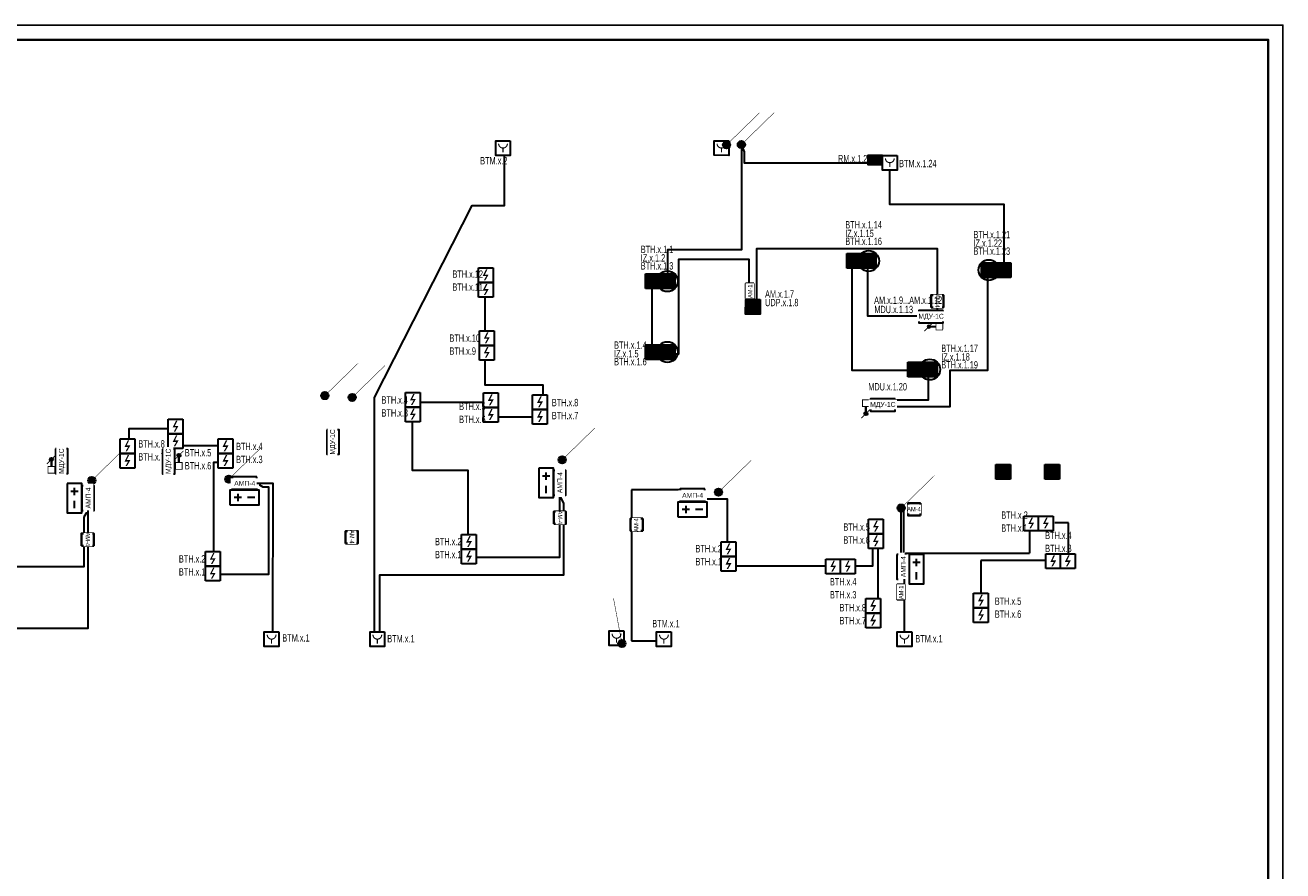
# Model space of a CAD drawing. Header units: millimetres. Extents: x 303602 to 13248484, y -10200551 to -26241.
# Tile 3 of 51: x 347490 to 390423, y -86330 to -57457. Entities that reach past the tile are written whole.
import ezdxf
from ezdxf.enums import TextEntityAlignment as Align

# ---------------------------------------------------------------- set-up
doc = ezdxf.new("R2010")
doc.units = ezdxf.units.MM
doc.set_wipeout_variables(frame=1)
doc.layers.get('Defpoints').update_dxf_attribs({"color": 252})
for name, color, linetype, lineweight in [('_АПС_Оборудование', 1, 'Continuous', 30), ('RC-Извещатели_пожарные', 1, 'Continuous', 30), ('Воздуховоды', 7, 'Continuous', 18), ('ОС', 5, 'Continuous', 25), ('Рамка', 7, 'Continuous', 18), ('СОУЭ', 1, 'Continuous', 30), ('СС-011-ПОЖ-СИГНАЛИЗАЦИЯ', 1, 'Continuous', 30), ('УГО АПС и АПЗ$0$_АПС_Оборудование', 1, 'Continuous', 30)]:
    doc.layers.add(name, color=color, linetype=linetype, lineweight=lineweight)
for name, color, linetype in [('EI_HATCH_GALV', 7, 'Continuous'), ('АПС', 5, 'Continuous'), ('АПС_Оборудование', 1, 'Continuous'), ('ССПС', 5, 'Continuous'), ('формат', 250, 'Continuous')]:
    doc.layers.add(name, color=color, linetype=linetype)
doc.styles.add('Arial', font='arial.ttf', dxfattribs={"width": 0.9, "height": 700})
doc.styles.add('Arial Narrow', font='ARIALN.TTF', dxfattribs={"width": 0.9, "height": 600})
doc.styles.add('Arial Narrow_Нум', font='ARIALN.TTF', dxfattribs={"width": 0.7, "height": 250})
doc.styles.add('Arial_2', font='arial.ttf', dxfattribs={"width": 0.9, "height": 400})
doc.styles.get("Standard").update_dxf_attribs({"font": 'isocpeur.ttf', "width": 0.9})
doc.styles.add('УГО АПС и АПЗ$0$Reserve SS', font='arial.ttf', dxfattribs={"height": 2.5})

# ---------------------------------------------------------------- blocks, each defined once
blk = doc.blocks.new('*U39')
at = {"color": 0, "lineweight": 0}
blk.add_lwpolyline([(-594, 0), (0, 0), (0, 420), (-594, 420)], close=True, dxfattribs=at)
at = {"lineweight": 40}
blk.add_lwpolyline([(-574, 5), (-5, 5), (-5, 415), (-574, 415)], close=True, dxfattribs=at)
at = {"style": 'Arial', "width": 0.9, "flags": 8}
blk.add_attdef('FORMAT', (-36.87, 1.26), '', height=2.8, dxfattribs=at)
blk = doc.blocks.new('ИП 212-64 прот.R3')
blk.add_wipeout([(2.5, 2.5), (2.5, -2.5), (-2.5, -2.5), (-2.5, 2.5)]).dxf.layer = 'RC-Извещатели_пожарные'
blk.add_wipeout([(-2.5, -2.5), (-2.5, 2.5), (2.5, 2.5), (2.5, -2.5)]).dxf.layer = 'RC-Извещатели_пожарные'
at = {"lineweight": 35, "true_color": 0xffffff}
h = blk.add_hatch(color=7, dxfattribs=at)
h.dxf.hatch_style = 1
h.paths.add_polyline_path([(-2.5, 2.5), (-2.5, -2.5), (2.5, -2.5), (2.5, 2.5)])
at = {"color": 1, "linetype": 'ByBlock', "lineweight": -2}
for p, q in [((0.39, 1.77), (-0.83, 0)), ((-0.83, 0), (0.83, 0)), ((0.83, 0), (-0.31, -1.63))]:
    blk.add_line(p, q, dxfattribs=at)
at = {"layer": 'RC-Извещатели_пожарные', "ltscale": 30}
for p, q in [((-2.5, -2.5), (-2.5, 2.5)), ((-2.5, 2.5), (2.5, 2.5)), ((2.5, 2.5), (2.5, -2.5)), ((2.5, -2.5), (-2.5, -2.5))]:
    blk.add_line(p, q, dxfattribs=at)
blk = doc.blocks.new('УГО АПС и АПЗ$0$Источник бесперебойного питания v4')
blk.add_wipeout([(0, 5), (10, 5), (10, 0), (0, 0)])
for p, q in [((4, 2.5), (1.5, 2.5)), ((2.75, 3.75), (2.75, 1.25)), ((8.5, 2.5), (6, 2.5))]:
    blk.add_line(p, q)
blk.add_lwpolyline([(0, 0), (10, 0), (10, 5), (0, 5)], close=True)
at = {"style": 'УГО АПС и АПЗ$0$Reserve SS', "flags": 8}
blk.add_attdef('КОЛИЧЕСТВО', (10.26, 5.28), '', height=2.5, dxfattribs=at)
blk = doc.blocks.new('*U70')
at = {"ltscale": 100}
h = blk.add_hatch(color=256, dxfattribs=at)
h.dxf.hatch_style = 1
h.paths.add_polyline_path([(-35, 0, 1), (35, 0, 1)])
at = {"lineweight": 30}
blk.add_lwpolyline([(313, 313, 0, 45, 0), (186, 186, 4.5, 4.5, 0), (25, 25, 4.5, 4.5, 0)], format="xyseb", dxfattribs=at)
blk.add_circle((0, 0), 34.8, dxfattribs=at)
blk = doc.blocks.new('RC-UGO-IRA-01')
blk.add_wipeout([(2.5, 2.5), (2.5, -2.5), (-2.5, -2.5), (-2.5, 2.5)]).dxf.layer = 'RC-Извещатели_пожарные'
blk.add_wipeout([(-2.5, -2.5), (-2.5, 2.5), (2.5, 2.5), (2.5, -2.5)]).dxf.layer = 'RC-Извещатели_пожарные'
at = {"layer": 'RC-Извещатели_пожарные', "ltscale": 30}
blk.add_lwpolyline([(2.5, 2.5), (2.5, -2.5), (-2.5, -2.5), (-2.5, 2.5)], close=True, dxfattribs=at)
at = {"layer": 'RC-Извещатели_пожарные', "ltscale": 30, "const_width": 0.375}
blk.add_lwpolyline([(-1.5, 1.5, 1), (1.5, 1.5, 1)], format="xyb", dxfattribs=at)
blk.add_lwpolyline([(0, 0), (0, -1.5)], dxfattribs=at)
at = {"layer": 'RC-Извещатели_пожарные'}
blk.add_attdef('PSTN', text='', height=1.5, dxfattribs=at).set_placement((2.5, 2.5), align=Align.BOTTOM_CENTER)
blk = doc.blocks.new('АМП-4')
at = {"color": 1}
blk.add_wipeout([(349424, -74023), (349424, -73183), (349844, -73183), (349844, -74023)], dxfattribs=at)
at = {"layer": 'АПС', "color": 1, "lineweight": 30, "ltscale": 200}
blk.add_lwpolyline([(349424, -73183), (349424, -74023), (349844, -74023), (349844, -73183)], close=True, dxfattribs=at)
at = {"layer": 'АПС', "color": 0, "lineweight": 30, "ltscale": 200, "insert": (349645, -73599), "char_height": 168, "width": 801.95, "attachment_point": 5, "rotation": 90, "style": 'Arial_2', "bg_fill": 2}
blk.add_mtext('АМП-4', dxfattribs=at)
blk = doc.blocks.new('ИП 513-10')
at = {"color": 0}
blk.add_wipeout([(345366, -78169), (345366, -78669), (344866, -78669), (344866, -78169)], dxfattribs=at).dxf.layer = 'RC-Извещатели_пожарные'
blk.add_wipeout([(344866, -78669), (344866, -78169), (345366, -78169), (345366, -78669)], dxfattribs=at).dxf.layer = 'RC-Извещатели_пожарные'
at = {"layer": 'RC-Извещатели_пожарные', "color": 0, "ltscale": 30}
blk.add_lwpolyline([(345366, -78169), (345366, -78669), (344866, -78669), (344866, -78169)], close=True, dxfattribs=at)
at = {"layer": 'RC-Извещатели_пожарные', "color": 0, "ltscale": 30, "const_width": 37.5}
blk.add_lwpolyline([(344966, -78269, 1), (345266, -78269, 1)], format="xyb", dxfattribs=at)
blk.add_lwpolyline([(345116, -78419), (345116, -78569)], dxfattribs=at)
blk = doc.blocks.new('ИП 212-45')
blk.add_wipeout([(346277, -75580), (346277, -76080), (345777, -76080), (345777, -75580)]).dxf.layer = 'RC-Извещатели_пожарные'
blk.add_wipeout([(345777, -76080), (345777, -75580), (346277, -75580), (346277, -76080)]).dxf.layer = 'RC-Извещатели_пожарные'
at = {"layer": 'RC-Извещатели_пожарные'}
blk.add_hatch(color=0, dxfattribs=at).paths.add_polyline_path([(346128, -75805), (346014, -76005), (345964, -76005), (346050, -75855), (345927, -75855), (346039, -75630), (346089, -75630), (346002, -75805)])
at = {"layer": 'RC-Извещатели_пожарные', "color": 0, "ltscale": 30}
for p, q in [((345777, -75580), (346277, -75580)), ((345777, -76080), (345777, -75580)), ((346277, -75580), (346277, -76080)), ((346277, -76080), (345777, -76080))]:
    blk.add_line(p, q, dxfattribs=at)
blk = doc.blocks.new('*U96')
at = {"lineweight": 35, "true_color": 0xffffff}
h = blk.add_hatch(color=7, dxfattribs=at)
h.dxf.hatch_style = 1
h.paths.add_polyline_path([(-2.5, 2.5), (-2.5, -2.5), (2.5, -2.5), (2.5, 2.5)])
at = {"color": 1, "linetype": 'ByBlock', "lineweight": -2}
for p, q in [((0.39, 1.76), (-0.83, 0)), ((-0.83, 0), (0.83, 0)), ((0.83, 0), (-0.31, -1.64))]:
    blk.add_line(p, q, dxfattribs=at)
at = {"color": 1, "linetype": 'ByBlock', "lineweight": -2, "ltscale": 0.1}
blk.add_lwpolyline([(-2.5, 2.5), (2.5, 2.5), (2.5, -2.5), (-2.5, -2.5)], close=True, dxfattribs=at)
at = {"layer": 'RC-Извещатели_пожарные'}
blk.add_circle((0, 0), 3.54, dxfattribs=at)
at = {"layer": 'RC-Извещатели_пожарные', "style": 'Arial Narrow_Нум', "width": 0.7}
blk.add_attdef('PSTN', text='', height=2.5, dxfattribs=at).set_placement((5.33, 2.66), align=Align.BOTTOM_CENTER)
blk = doc.blocks.new('РМ-4схема')
at = {"lineweight": 40, "ltscale": 2, "true_color": 0xffffff}
h = blk.add_hatch(color=7, dxfattribs=at)
h.dxf.hatch_style = 1
h.paths.add_polyline_path([(-154589, 33976), (-154086, 33976), (-154086, 34289), (-154589, 34289)])
at = {"layer": 'ОС', "color": 1, "lineweight": 30}
for p, q in [((-154420, 34196, 0), (-154589, 34196, 0)), ((-154260, 34196, 0), (-154420, 34270, 0)), ((-154086, 34196, 0), (-154260, 34196, 0))]:
    blk.add_line(p, q, dxfattribs=at)
at = {"layer": 'ОС', "color": 1, "lineweight": 30, "elevation": 0}
blk.add_lwpolyline([(-154086, 34289), (-154589, 34289), (-154589, 33976), (-154086, 33976)], close=True, dxfattribs=at)
at = {"layer": 'ССПС', "color": 1, "lineweight": -2, "ltscale": 1000, "style": 'Arial Narrow_Нум', "width": 0.8}
blk.add_text('РМ-1', height=151, dxfattribs=at).set_placement((-154484, 34011, 0))
blk = doc.blocks.new('ам-4')
blk.add_wipeout([(-197, 213), (223, 213), (223, -207), (-197, -207)]).dxf.layer = 'АПС_Оборудование'
at = {"layer": '_АПС_Оборудование', "lineweight": 40, "ltscale": 100}
blk.add_lwpolyline([(223, -207), (-197, -207), (-197, 213), (223, 213)], close=True, dxfattribs=at)
at = {"layer": '_АПС_Оборудование', "ltscale": 100, "insert": (15, 13), "char_height": 150, "attachment_point": 5, "style": 'Arial Narrow', "bg_fill": 2}
blk.add_mtext_dynamic_manual_height_columns('\\pxi-0.17961;АМ-4', width=300, gutter_width=144375, heights=[0], dxfattribs=at)
blk = doc.blocks.new('АМ-1')
at = {"layer": 'EI_HATCH_GALV', "lineweight": 30, "true_color": 0xffffff}
h = blk.add_hatch(color=7, dxfattribs=at)
h.dxf.hatch_style = 1
h.paths.add_polyline_path([(508, 139), (0, 139), (0, 406), (508, 406)])
at = {"layer": '_АПС_Оборудование', "lineweight": 40, "ltscale": 100}
blk.add_lwpolyline([(508, 139), (0, 139), (0, 406), (508, 406)], close=True, dxfattribs=at)
at = {"layer": '_АПС_Оборудование', "ltscale": 100, "insert": (256, 267), "char_height": 150, "attachment_point": 5, "style": 'Arial Narrow', "bg_fill": 2}
blk.add_mtext_dynamic_manual_height_columns('\\pxi-0.17961;АМ-1', width=363, gutter_width=174694, heights=[0], dxfattribs=at)
blk = doc.blocks.new('пд_выт')
at = {"layer": 'Воздуховоды', "true_color": 0xcd6928}
h = blk.add_hatch(color=32, dxfattribs=at)
h.dxf.hatch_style = 1
h.paths.add_polyline_path([(468770, -40558, 1), (468659, -40558, 1)])
at = {"layer": 'Воздуховоды', "color": 32, "lineweight": 30, "true_color": 0xcd6928}
blk.add_line((468645, -40558), (468472, -40558), dxfattribs=at)
at = {"layer": 'Воздуховоды', "color": 32, "true_color": 0xcd6928, "const_width": 29.5}
blk.add_lwpolyline([(468242, -40674), (468472, -40673), (468472, -40443), (468241, -40443)], close=True, dxfattribs=at)
for points in [[(468558, -40401), (468675, -40519)], [(468754, -40597), (468871, -40714)]]:
    blk.add_lwpolyline(points, dxfattribs=at)
at = {"layer": 'Воздуховоды', "color": 32, "true_color": 0xcd6928}
blk.add_circle((468715, -40558), 55.4, dxfattribs=at)
blk = doc.blocks.new('озк_выт')
at = {"layer": 'УГО АПС и АПЗ$0$_АПС_Оборудование', "ltscale": 200}
h = blk.add_hatch(color=5, dxfattribs=at)
h.dxf.hatch_style = 1
h.paths.add_polyline_path([(468756, -41333, 1), (468645, -41333, 1)])
at = {"color": 5, "const_width": 29.5}
blk.add_lwpolyline([(468544, -41177), (468661, -41294)], dxfattribs=at)
at = {"layer": 'УГО АПС и АПЗ$0$_АПС_Оборудование', "color": 5, "lineweight": 35, "ltscale": 200}
blk.add_line((468631, -41333), (468458, -41334), dxfattribs=at)
at = {"layer": 'УГО АПС и АПЗ$0$_АПС_Оборудование', "color": 5, "const_width": 29.5}
blk.add_lwpolyline([(468227, -41449), (468458, -41449), (468458, -41218), (468227, -41218)], close=True, dxfattribs=at)
blk.add_lwpolyline([(468740, -41373), (468857, -41490)], dxfattribs=at)
at = {"layer": 'УГО АПС и АПЗ$0$_АПС_Оборудование', "color": 5}
blk.add_circle((468700, -41333), 55.4, dxfattribs=at)
blk = doc.blocks.new('УДП')
at = {"color": 30}
blk.add_wipeout([(324223, -148669), (324222, -149169), (323722, -149169), (323723, -148669)], dxfattribs=at).dxf.layer = 'RC-Извещатели_пожарные'
blk.add_wipeout([(323722, -149169), (323723, -148669), (324223, -148669), (324222, -149169)], dxfattribs=at).dxf.layer = 'RC-Извещатели_пожарные'
at = {"layer": 'EI_HATCH_GALV', "lineweight": 30, "true_color": 0xffffff}
h = blk.add_hatch(color=7, dxfattribs=at)
h.dxf.hatch_style = 1
h.paths.add_polyline_path([(324223, -148669), (324222, -149169), (323722, -149169), (323723, -148669)])
at = {"layer": 'RC-Извещатели_пожарные', "color": 30, "ltscale": 30}
blk.add_lwpolyline([(324223, -148669), (324222, -149169), (323722, -149169), (323723, -148669)], close=True, dxfattribs=at)
at = {"layer": 'RC-Извещатели_пожарные', "color": 30, "ltscale": 30, "const_width": 37.5}
blk.add_lwpolyline([(323823, -148769, 1), (324123, -148769, 1)], format="xyb", dxfattribs=at)
blk.add_lwpolyline([(323972, -148919), (323972, -149069)], dxfattribs=at)
at = {"color": 30, "lineweight": 30, "style": 'Arial Narrow', "width": 0.9}
blk.add_text('ДУ', height=100, dxfattribs=at).set_placement((323814, -149078), align=Align.MIDDLE_CENTER)
blk = doc.blocks.new('_МДУ')
at = {"color": 1}
blk.add_wipeout([(-350, 175), (350, 175), (350, -175), (-350, -175)], dxfattribs=at)
at = {"layer": 'АПС', "color": 1, "lineweight": 30, "ltscale": 200}
blk.add_lwpolyline([(350, 175), (-350, 175), (-350, -175), (350, -175)], close=True, dxfattribs=at)
at = {"layer": 'АПС', "color": 0, "lineweight": 30, "ltscale": 200, "insert": (3, -9), "char_height": 140, "width": 668.29, "attachment_point": 5, "style": 'Arial_2', "bg_fill": 2}
blk.add_mtext('МДУ-1С', dxfattribs=at)

msp = doc.modelspace()

# ---------------------------------------------------------------- linework, layer by layer
at = {"layer": 'Defpoints', "color": 4}
msp.add_lwpolyline([(331023, -57457), (390423, -57457), (390423, -99457), (331023, -99457)], close=True, dxfattribs=at)
at = {"layer": 'RC-Извещатели_пожарные', "lineweight": 30}
for points in [[(371939, -61536), (371939, -65125), (369422, -65125), (369422, -66205), (368885, -66205), (368885, -68677), (369806, -68677), (369806, -65444), (372189, -65444), (372189, -67189), (372467, -67189), (372467, -65077), (378623, -65077), (378623, -67397), (376261, -67397), (376261, -65473), (375715, -65473), (375715, -69234), (378314, -69234), (378314, -70263), (377185, -70263), (377185, -70478), (379063, -70478), (379063, -69234), (380350, -69234), (380350, -65859), (380907, -65859), (380907, -63586), (377005, -63586), (377005, -62170), (372045, -62170), (372045, -61779), (371939, -61536)], [(365734, -73501), (365867, -73788), (365867, -76235), (359591, -76235), (359591, -78415), (359421, -78415), (359421, -70169), (362754, -63611), (363853, -63611), (363855, -61903)], [(365734, -73501), (365734, -75629), (362617, -75629), (362617, -72658), (360715, -72658), (360715, -70327), (363474, -70327), (363474, -70832), (365172, -70832), (365172, -69749), (363191, -69749), (363191, -66746)], [(355402, -73089), (355599, -73219), (355802, -73219), (355802, -76212), (353929, -76212), (353929, -72375), (354286, -72375), (354286, -71817), (352631, -71817), (352631, -71241), (351029, -71241), (351029, -71581)], [(349634, -74023), (349493, -74251), (349493, -75952), (346011, -75952), (346011, -72392), (345618, -72392), (345618, -71795), (343925, -71795), (343925, -72350), (342538, -72350)], [(370693, -73632), (371454, -73632), (371454, -75919), (376430, -75919), (376430, -74717), (376594, -74717), (376594, -77032)]]:
    msp.add_lwpolyline(points, dxfattribs=at)
at = {"layer": 'Рамка'}
msp.add_lwpolyline([(333023, -98957), (389923, -98957), (389923, -57957), (333023, -57957)], close=True, dxfattribs=at)
at = {"layer": 'СС-011-ПОЖ-СИГНАЛИЗАЦИЯ', "lineweight": 30}
for p, q in [((370171, -73317), (368188, -73317)), ((368188, -73317), (368188, -78474)), ((383108, -74443), (382636, -74443)), ((383108, -75508), (383108, -74443)), ((381779, -74712), (381779, -75479)), ((382339, -75739), (380119, -75739)), ((380119, -75739), (380119, -76848)), ((368188, -78474), (369028, -78474))]:
    msp.add_line(p, q, dxfattribs=at)
at = {"layer": 'СС-011-ПОЖ-СИГНАЛИЗАЦИЯ', "color": 4, "lineweight": 30}
for p, q in [((377388, -73994), (377388, -75531)), ((377477, -73994), (377477, -75531))]:
    msp.add_line(p, q, dxfattribs=at)

# ---------------------------------------------------------------- block references
at = {"xscale": 3.600000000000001, "yscale": 3.600000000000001, "zscale": 3.600000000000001, "rotation": 359.2880171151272}
for p in [(371939, -61536), (357722, -70106), (358656, -70166), (365823, -72298), (354442, -72958), (371158, -73403), (377394, -73943)]:
    msp.add_blockref('*U70', p, dxfattribs=at)
at = {"layer": 'СС-011-ПОЖ-СИГНАЛИЗАЦИЯ', "lineweight": 30, "xscale": -1}
msp.add_blockref('пд_выт', (847055, -27192), dxfattribs=at)
at = {"layer": 'СС-011-ПОЖ-СИГНАЛИЗАЦИЯ', "lineweight": 30}
for p, rotation in [((417523, 397978), 270), ((307054, -540982), 90)]:
    msp.add_blockref('озк_выт', p, dxfattribs=dict(at, rotation=rotation))
at = {"layer": 'формат', "xscale": 100, "yscale": 100, "zscale": 100}
msp.add_blockref('*U39', (390423, -99457), dxfattribs=at)

# ---------------------------------------------------------------- texts
at = {"lineweight": 30, "style": 'Arial Narrow_Нум', "width": 0.7}
for s, p in [('RM.x.1.25', (375238, -62140)), ('ВТН.x.1.14', (375485, -64399)), ('IZ.x.1.15', (375485, -64691)), ('ВТН.x.1.16', (375485, -64963)), ('ВТН.x.1.21', (379862, -64733)), ('IZ.x.1.22', (379862, -65024)), ('ВТН.x.1.1', (368504, -65237)), ('ВТН.x.1.23', (379862, -65297)), ('IZ.x.1.2', (368504, -65528)), ('MDU.x.1.13', (376479, -67289)), ('ВТН.x.1.4', (367593, -68506)), ('IZ.x.1.5', (367593, -68798)), ('ВТН.x.1.17', (378763, -68615)), ('IZ.x.1.18', (378763, -68907)), ('ВТН.x.1.6', (367593, -69071)), ('ВТН.x.1.19', (378763, -69179)), ('ВТН.х.6', (352940, -72623)), ('ВТН.х.3', (374963, -77029)), ('ВТН.х.5', (380589, -77248)), ('ВТН.х.6', (380589, -77691))]:
    msp.add_text(s, height=250, dxfattribs=at).set_placement(p)

# ---------------------------------------------------------------- next in the draw order: block references
at = {"rotation": 90}
msp.add_blockref('АМ-1', (372503, -66785), dxfattribs=at)
at = {"layer": '_АПС_Оборудование'}
for p, rotation in [((378624, -66871), 270), ((365739, -74261), 270), ((358635, -74927), 270), ((368365, -74524), 90)]:
    msp.add_blockref('ам-4', p, dxfattribs=dict(at, rotation=rotation))
at = {"layer": '_АПС_Оборудование', "color": 0, "lineweight": 30, "xscale": 1.2, "yscale": 1.2, "zscale": 1.2}
msp.add_blockref('_МДУ', (376765, -70421), dxfattribs=at)
at = {"layer": '_АПС_Оборудование', "color": 0, "lineweight": 30, "xscale": 1.2, "yscale": 1.2, "zscale": 1.2, "rotation": 90}
for p in [(357995, -71689), (348740, -72344)]:
    msp.add_blockref('_МДУ', p, dxfattribs=at)
at = {"layer": '_АПС_Оборудование'}
msp.add_blockref('ам-4', (377829, -73992), dxfattribs=at)
at = {"layer": 'RC-Извещатели_пожарные', "rotation": 359.9525678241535}
for p, xscale, yscale, zscale in [((371259, -61652), 99.99999999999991, 99.99999999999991, 99.99999999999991), ((377007, -62153), 99.99999999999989, 99.99999999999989, 99.99999999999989), ((367679, -78388), 99.99999999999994, 99.99999999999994, 99.99999999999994)]:
    msp.add_blockref('RC-UGO-IRA-01', p, dxfattribs=dict(at, xscale=xscale, yscale=yscale, zscale=zscale))
at = {"layer": 'СОУЭ', "color": 6, "xscale": 100, "yscale": 100, "zscale": 100}
for p in [(375784, -65509), (380889, -65819), (368913, -66202), (368913, -68619), (377872, -69215), (380881, -72708), (382553, -72708)]:
    msp.add_blockref('ИП 212-64 прот.R3', p, dxfattribs=at)
at = {"layer": 'СС-011-ПОЖ-СИГНАЛИЗАЦИЯ', "color": 0, "lineweight": 30}
for name, p in [('ИП 513-10', (18686, 16766)), ('ИП 212-45', (17184, 9334)), ('ИП 212-45', (17221, 7190)), ('ИП 212-45', (14697, 5083)), ('ИП 212-45', (17358, 5069)), ('ИП 212-45', (19037, 5001)), ('ИП 212-45', (6598, 4168)), ('ИП 212-45', (8304, 3499)), ('ИП 212-45', (35806, 1363)), ('ИП 212-45', (30504, 751)), ('ИП 212-45', (16613, 231)), ('ИП 212-45', (36558, 72)), ('ИП 212-45', (7865, -352)), ('ИП 212-45', (25472, -20)), ('ИП 212-45', (29045, -107)), ('ИП 212-45', (30413, -1952)), ('ИП 212-45', (34092, -1768)), ('ИП 513-10', (10787, 0)), ('ИП 513-10', (14396, 0)), ('ИП 513-10', (24180, 0)), ('ИП 513-10', (32390, 0))]:
    msp.add_blockref(name, p, dxfattribs=at)
at = {"layer": 'УГО АПС и АПЗ$0$_АПС_Оборудование', "color": 252, "xscale": 100, "yscale": 100, "zscale": 100, "rotation": 270}
for p in [(365024, -72581), (348924, -73103), (377668, -75531)]:
    msp.add_blockref('УГО АПС и АПЗ$0$Источник бесперебойного питания v4', p, dxfattribs=at)
at = {"layer": 'УГО АПС и АПЗ$0$_АПС_Оборудование', "color": 252, "xscale": 100, "yscale": 100, "zscale": 100}
for p in [(354480, -73829), (369771, -74240)]:
    msp.add_blockref('УГО АПС и АПЗ$0$Источник бесперебойного питания v4', p, dxfattribs=at)

# ---------------------------------------------------------------- next in the draw order: block references
at = {"xscale": 3.600000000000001, "yscale": 3.600000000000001, "zscale": 3.600000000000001}
for p, rotation in [((371435, -61544), 359.2880171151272), ((349763, -73005), 359.2880171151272), ((367862, -78568), 55.58027921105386)]:
    msp.add_blockref('*U70', p, dxfattribs=dict(at, rotation=rotation))
msp.add_blockref('РМ-4схема', (530843, -96191, 0))
at = {"layer": '_АПС_Оборудование', "color": 0, "lineweight": 30, "xscale": 1.2, "yscale": 1.2, "zscale": 1.2}
msp.add_blockref('_МДУ', (378413, -67410), dxfattribs=at)
at = {"layer": 'RC-Извещатели_пожарные', "xscale": 100, "yscale": 100, "zscale": 100}
for p in [(376284, -65509), (380389, -65818), (369413, -66202), (369413, -68619), (378372, -69214)]:
    msp.add_blockref('*U96', p, dxfattribs=at)
at = {"layer": 'СС-011-ПОЖ-СИГНАЛИЗАЦИЯ', "color": 0, "lineweight": 30}
for p in [(17184, 9834), (17221, 7690), (14697, 5583), (17358, 5569), (19037, 5501), (6598, 4668), (8304, 3999), (36306, 1363), (30504, 1251), (16613, 731), (25472, 480), (7865, 148), (37058, 72), (29545, -107), (34092, -1268), (30413, -1452)]:
    msp.add_blockref('ИП 212-45', p, dxfattribs=at)
at = {"layer": 'СС-011-ПОЖ-СИГНАЛИЗАЦИЯ', "lineweight": 30}
for name, p in [('УДП', (48363, 81840)), ('АМП-4', (16100, 522)), ('АМП-4', (27824, -2348))]:
    msp.add_blockref(name, p, dxfattribs=at)
for name, p, rotation in [('озк_выт', (311404, -540849), 90), ('АМП-4', (428585, 276545), 270), ('АМП-4', (443876, 276134), 270)]:
    msp.add_blockref(name, p, dxfattribs=dict(at, rotation=rotation))

# ---------------------------------------------------------------- next in the draw order: texts
at = {"lineweight": 30, "style": 'Arial Narrow_Нум', "width": 0.7}
for s, p in [('ВТМ.х.2', (363023, -62212)), ('ВТМ.x.1.24', (377322, -62306)), ('ВТН.x.1.3', (368504, -65801)), ('AM.x.1.9...AM.x.1.12', (376471, -66973)), ('MDU.x.1.20', (376270, -69928)), ('ВТН.х.6', (362305, -71040)), ('ВТН.х.5', (352940, -72180)), ('ВТН.х.2', (380811, -74310)), ('ВТН.х.1', (380811, -74753)), ('ВТМ.х.1', (368897, -78016)), ('ВТМ.х.1', (356268, -78504)), ('ВТМ.х.1', (359850, -78529)), ('ВТМ.х.1', (377877, -78532))]:
    msp.add_text(s, height=250, dxfattribs=at).set_placement(p)

# ---------------------------------------------------------------- next in the draw order: linework, layer by layer
at = {"layer": 'RC-Извещатели_пожарные', "lineweight": 30}
for points in [[(355402, -73089), (355940, -73089), (355935, -78169)], [(377507, -78169), (377507, -76371)]]:
    msp.add_lwpolyline(points, dxfattribs=at)
at = {"layer": 'СС-011-ПОЖ-СИГНАЛИЗАЦИЯ', "lineweight": 30}
msp.add_lwpolyline([(377558, -75531), (377558, -75479), (381779, -75479)], dxfattribs=at)

# ---------------------------------------------------------------- next in the draw order: block references
at = {"layer": 'СС-011-ПОЖ-СИГНАЛИЗАЦИЯ', "color": 0, "lineweight": 30}
msp.add_blockref('ИП 212-45', (4954, 3499), dxfattribs=at)
at = {"layer": 'СС-011-ПОЖ-СИГНАЛИЗАЦИЯ', "lineweight": 30}
msp.add_blockref('АМП-4', (0, 0), dxfattribs=at)

# ---------------------------------------------------------------- next in the draw order: texts
at = {"lineweight": 30, "style": 'Arial Narrow_Нум', "width": 0.7}
for s, p in [('ВТН.х.12', (362076, -66083)), ('ВТН.х.11', (362076, -66526)), ('AM.x.1.7', (372748, -66761)), ('UDP.x.1.8', (372748, -67052)), ('ВТН.х.10', (361974, -68267)), ('ВТН.х.9', (361974, -68710)), ('ВТН.х.4', (359655, -70379)), ('ВТН.х.5', (362305, -70597)), ('ВТН.х.8', (365469, -70468)), ('ВТН.х.3', (359655, -70822)), ('ВТН.х.7', (365469, -70911)), ('ВТН.х.4', (354691, -71966)), ('ВТН.х.3', (354691, -72409)), ('ВТН.х.5', (375422, -74717)), ('ВТН.х.2', (361481, -75215)), ('ВТН.х.6', (375422, -75160)), ('ВТН.х.4', (382309, -75004)), ('ВТН.х.2', (352738, -75805)), ('ВТН.х.1', (361481, -75658)), ('ВТН.х.2', (370372, -75456)), ('ВТН.х.3', (382309, -75447)), ('ВТН.х.1', (370372, -75899)), ('ВТН.х.1', (352738, -76248)), ('ВТН.х.4', (374963, -76586)), ('ВТН.х.8', (375290, -77470)), ('ВТН.х.7', (375290, -77913))]:
    msp.add_text(s, height=250, dxfattribs=at).set_placement(p)

# ---------------------------------------------------------------- next in the draw order: linework, layer by layer
at = {"layer": 'RC-Извещатели_пожарные', "lineweight": 30}
msp.add_lwpolyline([(349634, -74023), (349634, -78057), (345116, -78057), (345115, -78169)], dxfattribs=at)

# ---------------------------------------------------------------- next in the draw order: block references
at = {"rotation": 90}
msp.add_blockref('АМ-1', (377658, -77064), dxfattribs=at)
at = {"layer": 'СС-011-ПОЖ-СИГНАЛИЗАЦИЯ', "color": 0, "lineweight": 30}
msp.add_blockref('ИП 212-45', (4954, 3999), dxfattribs=at)

# ---------------------------------------------------------------- next in the draw order: block references
at = {"layer": '_АПС_Оборудование', "rotation": 270}
msp.add_blockref('ам-4', (349619, -75009), dxfattribs=at)

# ---------------------------------------------------------------- next in the draw order: texts
at = {"lineweight": 30, "style": 'Arial Narrow_Нум', "width": 0.7}
for s, p in [('ВТН.х.8', (351353, -71879)), ('ВТН.х.7', (351353, -72322))]:
    msp.add_text(s, height=250, dxfattribs=at).set_placement(p)

# ---------------------------------------------------------------- next in the draw order: block references
at = {"layer": '_АПС_Оборудование', "color": 0, "lineweight": 30, "xscale": 1.2, "yscale": 1.2, "zscale": 1.2, "rotation": 90}
msp.add_blockref('_МДУ', (352389, -72351), dxfattribs=at)

doc.saveas('drawing.dxf')
